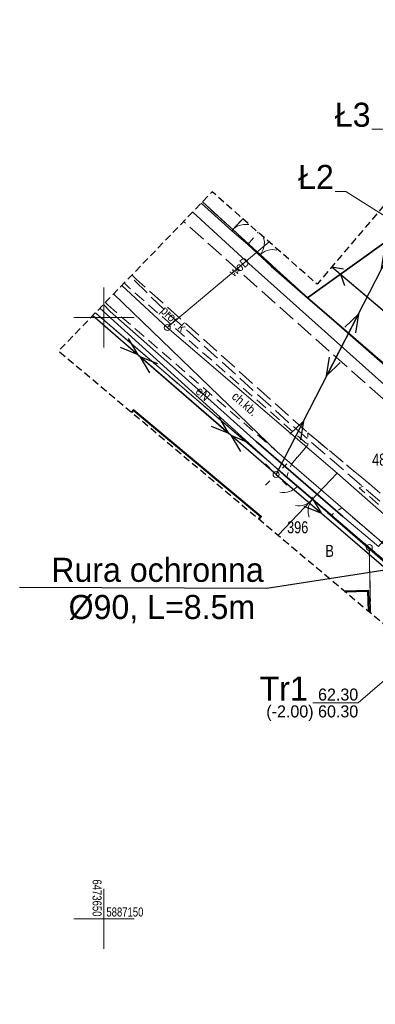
# Model space of a CAD drawing. Header units: metres. Extents: x 6473643 to 6474152, y 5887143 to 5887462.
# Tile 1 of 35: x 6473643 to 6473673, y 5887143 to 5887225. Entities that reach past the tile are written whole.
import ezdxf
from ezdxf.enums import TextEntityAlignment as Align

# ---------------------------------------------------------------- set-up
doc = ezdxf.new("R2010")
doc.units = ezdxf.units.M
doc.header["$MEASUREMENT"] = 0
for name, pattern in [('0.5_0.5', [1, 0.5, -0.5]), ('1.0_0.5', [1.5, 1, -0.5]), ('1.5_0.5', [2, 1.5, -0.5]), ('2', [0.9, 0.6, -0.3]), ('219-500', [0]), ('otob_500', [0]), ('otof_500', [0]), ('suep_nn_500', [0]), ('sutp_500', [0])]:
    doc.linetypes.add(name, pattern=pattern)
doc.layers.get('0').update_dxf_attribs({"color": 2, "linetype": 'CONTINUOUS', "lineweight": 5})
for name, color, linetype in [('202-punkt graniczny', 7, 'CONTINUOUS'), ('203-punkt graniczny', 7, 'CONTINUOUS'), ('210-oznaczenie konturu użytku gruntowego', 7, 'CONTINUOUS'), ('211-numer działki ewidencyjnej', 7, 'CONTINUOUS'), ('217-kontur klasyfikacyjny', 7, 'CONTINUOUS'), ('218-kontur użytku gruntowego', 7, 'CONTINUOUS'), ('219-działka ewidencyjna', 7, 'CONTINUOUS'), ('312-budynek ewidencyjny', 7, 'CONTINUOUS'), ('brama', 7, 'CONTINUOUS'), ('chodnik', 7, 'CONTINUOUS'), ('chodnik-Atr17', 7, 'CONTINUOUS'), ('furtka', 7, 'CONTINUOUS'), ('jezdnia', 7, 'CONTINUOUS'), ('komora podziemna', 7, 'CONTINUOUS'), ('latarnia', 7, 'CONTINUOUS'), ('obudowa ochronna przewodu', 7, 'CONTINUOUS'), ('ogrodzenie trwałe', 7, 'CONTINUOUS'), ('przewód elektroenergetyczny niskiego napięcia', 7, 'CONTINUOUS'), ('przewód elektroenergetyczny podziemny', 7, 'CONTINUOUS'), ('przewód elektroenergetyczny podziemny-Atr1', 7, 'CONTINUOUS'), ('przewód gazowy', 7, 'CONTINUOUS'), ('przewód kanalizacyjny - ob. projektowany', 7, 'CONTINUOUS'), ('przewód kanalizacyjny - ob. projektowany-Atr1', 7, 'CONTINUOUS'), ('przewód telekomunikacyjny napowietrzny', 7, 'CONTINUOUS'), ('przewód wodociągowy', 7, 'CONTINUOUS'), ('przewód wodociągowy-Atr1', 7, 'CONTINUOUS'), ('Punkt budynku', 7, 'CONTINUOUS'), ('SJ_25_Linie_opi', 7, 'CONTINUOUS'), ('Wstawianie ramki sekcyjnej z opisem', 7, 'CONTINUOUS'), ('Zakres', 7, 'CONTINUOUS')]:
    doc.layers.add(name, color=color, linetype=linetype)
for name, color, linetype, lineweight in [('SJ_19_Opis_Pz_2', 7, 'CONTINUOUS', 20), ('SJ_26_Teksty', 7, 'CONTINUOUS', 20), ('SJ_28_Linie_odn', 7, 'CONTINUOUS', 20)]:
    doc.layers.add(name, color=color, linetype=linetype, lineweight=lineweight)
doc.styles.add('OPISOWY', font='GOTHIC.TTF')
doc.styles.get("Standard").update_dxf_attribs({"font": 'Working1250', "width": 0.75})
doc.linetypes.add('902-500', pattern='A,3.75,0,[1,ksztalty.shx,S=0.5,R=0,X=0,Y=0],3.75', length=7.5)

# ---------------------------------------------------------------- blocks, each defined once
blk = doc.blocks.new('PUNKTBUD')
at = {"color": 0}
blk.add_circle((0, 0), 0.045, dxfattribs=at)
blk = doc.blocks.new('202')
at = {"color": 0, "linetype": 'Continuous', "lineweight": 0}
blk.add_circle((0, 0), 0.25, dxfattribs=at)
blk = doc.blocks.new('203')
at = {"linetype": 'Continuous', "lineweight": 0}
h = blk.add_hatch(color=0, dxfattribs=at)
edge = h.paths.add_edge_path()
edge.add_arc((0, 0), 0.045, 0, 360)
blk = doc.blocks.new('SUTP')
at = {"color": 0, "linetype": 'Continuous'}
for p, q in [((0, 0), (0.866, 0.5)), ((0, 0), (9.232, 0)), ((1.866, -0.5), (1, 0)), ((7.366, -0.5), (8.232, 0)), ((9.232, 0), (8.366, 0.5))]:
    blk.add_line(p, q, dxfattribs=at)
blk = doc.blocks.new('US15')
at = {"color": 0, "linetype": 'Continuous', "lineweight": 13}
blk.add_circle((0, 0), 0.25, dxfattribs=at)
blk = doc.blocks.new('OK02')
at = {"color": 0, "linetype": 'Continuous', "lineweight": 0}
for centre, start, end in [((-1.5, 0), 0, 60), ((1.5, 0), 120, 180)]:
    blk.add_arc(centre, 1.5, start, end, dxfattribs=at)
blk = doc.blocks.new('OK04')
at = {"color": 0, "linetype": 'Continuous', "lineweight": 0}
blk.add_arc((1.5, 0.001), 1.5, 120, 180, dxfattribs=at)
blk = doc.blocks.new('SUEP1')
at = {"color": 0, "linetype": 'Continuous'}
for p, q in [((0, 0), (5, 0)), ((5, 0), (3.5, 0.5)), ((5, 0), (3.5, -0.5)), ((5, 0), (15, 0)), ((15, 0), (13.5, 0.5)), ((15, 0), (13.5, -0.5))]:
    blk.add_line(p, q, dxfattribs=at)
blk = doc.blocks.new('SM01')
at = {"color": 0, "linetype": 'Continuous', "lineweight": 13}
for p, q in [((-0.53, 0.531), (-0.883, 0.884)), ((0.531, 0.531), (0.884, 0.884)), ((-0.53, -0.53), (-0.883, -0.883)), ((0.531, -0.53), (0.884, -0.883))]:
    blk.add_line(p, q, dxfattribs=at)
blk.add_circle((0, 0), 0.25, dxfattribs=at)

msp = doc.modelspace()

# ---------------------------------------------------------------- linework, layer by layer
at = {"layer": '217-kontur klasyfikacyjny', "color": 3, "linetype": '1.5_0.5', "lineweight": 18, "flags": 128}
for points in [[(6473672.09, 5887180.88), (6473672.209, 5887175.441)], [(6473698.38, 5887158.38), (6473672.09, 5887180.88)]]:
    msp.add_lwpolyline(points, dxfattribs=at)
at = {"layer": '218-kontur użytku gruntowego', "color": 3, "linetype": '0.5_0.5', "lineweight": 18, "flags": 128}
for points in [[(6473658.199, 5887209.611), (6473666.95, 5887201.65)], [(6473666.95, 5887201.65), (6473658.199, 5887209.611)], [(6473666.95, 5887201.65), (6473679.79, 5887190.42)], [(6473679.79, 5887190.42), (6473666.95, 5887201.65)], [(6473672.09, 5887180.88), (6473649.28, 5887200.385)], [(6473649.28, 5887200.385), (6473672.09, 5887180.88)], [(6473672.09, 5887180.88), (6473672.209, 5887175.441)], [(6473698.38, 5887158.38), (6473672.09, 5887180.88)], [(6473672.209, 5887175.441), (6473672.09, 5887180.88)], [(6473672.09, 5887180.88), (6473698.38, 5887158.38)]]:
    msp.add_lwpolyline(points, dxfattribs=at)
at = {"layer": '219-działka ewidencyjna', "color": 7, "linetype": '219-500', "lineweight": 18, "flags": 128}
for points in [[(6473658.199, 5887209.611), (6473666.95, 5887201.65)], [(6473666.95, 5887201.65), (6473677.62, 5887209.27)], [(6473679.79, 5887190.42), (6473666.95, 5887201.65)], [(6473649.28, 5887200.385), (6473672.09, 5887180.88)], [(6473672.09, 5887180.88), (6473672.209, 5887175.441)], [(6473698.38, 5887158.38), (6473672.09, 5887180.88)]]:
    msp.add_lwpolyline(points, dxfattribs=at)
at = {"layer": '312-budynek ewidencyjny', "color": 7, "linetype": 'Continuous', "lineweight": 50, "flags": 128}
for points in [[(6473652.308, 5887192.118), (6473652.46, 5887192.3)], [(6473652.46, 5887192.3), (6473663.05, 5887183.45)], [(6473663.05, 5887183.45), (6473662.886, 5887183.254)], [(6473670.069, 5887177.234), (6473672.01, 5887177.28)], [(6473672.01, 5887177.28), (6473672.047, 5887175.577)]]:
    msp.add_lwpolyline(points, dxfattribs=at)
at = {"layer": 'brama', "color": 7, "linetype": 'otob_500', "lineweight": 18, "flags": 128}
for points in [[(6473661.99, 5887206.07), (6473663.91, 5887204.27)], [(6473668.62, 5887183.78), (6473666.08, 5887185.95)]]:
    msp.add_lwpolyline(points, dxfattribs=at)
at = {"layer": 'chodnik', "color": 7, "linetype": '1.0_0.5', "lineweight": 18, "flags": 128}
for points in [[(6473661.555, 5887208.214), (6473660.64, 5887207.22)], [(6473660.64, 5887207.22), (6473661.99, 5887206.07), (6473662.838, 5887207.087)], [(6473650.31, 5887201.05), (6473665.61, 5887187.81), (6473666.98, 5887189.41), (6473652.07, 5887202.5), (6473651.689, 5887202.877)], [(6473650.113, 5887201.247), (6473650.31, 5887201.05)]]:
    msp.add_lwpolyline(points, dxfattribs=at)
msp.add_lwpolyline([(6473672.11, 5887186.17), (6473666.99, 5887190.41), (6473666.98, 5887189.53), (6473666.98, 5887189.41), (6473665.61, 5887187.81), (6473665.22, 5887186.76), (6473668.91, 5887183.58), (6473669.81, 5887184.17), (6473685.8, 5887170.41), (6473685.74, 5887169.41), (6473687.77, 5887167.92), (6473689.31, 5887166.76), (6473689.77, 5887166.33), (6473691.94, 5887168.89), (6473687.61, 5887171.8), (6473671.25, 5887185.85)], close=True, dxfattribs=at)
at = {"layer": 'furtka', "color": 7, "linetype": 'otof_500', "lineweight": 18, "flags": 128}
for points in [[(6473660.64, 5887207.22), (6473661.99, 5887206.07)], [(6473666.08, 5887185.95), (6473665.32, 5887186.63)]]:
    msp.add_lwpolyline(points, dxfattribs=at)
at = {"layer": 'jezdnia', "color": 7, "linetype": '1.5_0.5', "lineweight": 18, "flags": 128}
msp.add_lwpolyline([(6473652.329, 5887203.539), (6473652.69, 5887203.18), (6473666.99, 5887190.41), (6473672.11, 5887186.17), (6473691.94, 5887168.89), (6473695.63, 5887165.64), (6473700.15, 5887161.62), (6473710.81, 5887160.7), (6473700.84, 5887169.41), (6473696.18, 5887173.39), (6473694.04, 5887175.06), (6473677.05, 5887189.86), (6473671.15, 5887195.09), (6473656.83, 5887207.79), (6473656.631, 5887207.989)], dxfattribs=at)
at = {"layer": 'obudowa ochronna przewodu', "color": 7, "linetype": 'Continuous', "lineweight": 35, "flags": 128}
msp.add_lwpolyline([(6473669.9, 5887183.46), (6473662.66, 5887189.7)], dxfattribs=at)
at = {"layer": 'ogrodzenie trwałe', "color": 7, "linetype": '902-500', "lineweight": 35, "flags": 128}
for points in [[(6473666.95, 5887201.65), (6473677.62, 5887209.27), (6473681.64, 5887211.14)], [(6473660.64, 5887207.22), (6473658.107, 5887209.516)], [(6473660.64, 5887207.22), (6473661.555, 5887208.214)], [(6473687.88, 5887197.67), (6473677.02, 5887192.95), (6473666.95, 5887201.65), (6473663.91, 5887204.27)], [(6473665.32, 5887186.63), (6473649.652, 5887200.77)], [(6473685.63, 5887169.32), (6473675.3, 5887178), (6473668.62, 5887183.78)]]:
    msp.add_lwpolyline(points, dxfattribs=at)
at = {"layer": 'przewód elektroenergetyczny niskiego napięcia', "color": 1, "linetype": 'suep_nn_500', "lineweight": 18, "flags": 128}
for points in [[(6473675.4, 5887208.49), (6473664.33, 5887186.95)], [(6473649.071, 5887200.169), (6473664.33, 5887186.95)], [(6473664.33, 5887186.95), (6473693.35, 5887162.11)], [(6473693.35, 5887162.11), (6473664.33, 5887186.95)]]:
    msp.add_lwpolyline(points, dxfattribs=at)
at = {"layer": 'przewód elektroenergetyczny podziemny', "color": 1, "linetype": 'Continuous', "lineweight": 18, "flags": 128}
for points in [[(6473649.953, 5887201.081), (6473650.51, 5887200.51), (6473655.7, 5887195.93), (6473662.66, 5887189.7), (6473669.9, 5887183.46), (6473672.87, 5887180.97), (6473680.11, 5887189.3), (6473681.1, 5887190.04), (6473681.52, 5887190.41), (6473682.56, 5887190.98), (6473683.87, 5887191.41), (6473685.15, 5887191.73), (6473693.12, 5887194.93), (6473693.62, 5887195.62), (6473692.34, 5887199.92), (6473692.13, 5887212.91), (6473692.31, 5887225.35), (6473693.11, 5887226.67), (6473693.58, 5887238.98), (6473693.64, 5887240.08), (6473692.8, 5887241.66), (6473693.09, 5887248.85), (6473693.17, 5887256.39), (6473693.84, 5887271.6)], [(6473650.802, 5887201.96), (6473664.41, 5887188.84), (6473696.68, 5887161.03), (6473713.732, 5887146.174)]]:
    msp.add_lwpolyline(points, dxfattribs=at)
at = {"layer": 'przewód gazowy', "color": 40, "linetype": 'Continuous', "lineweight": 18, "flags": 128}
msp.add_lwpolyline([(6473682.61, 5887186.7), (6473674.42, 5887193.46), (6473661.82, 5887204.71), (6473657.386, 5887208.77)], dxfattribs=at)
at = {"layer": 'przewód kanalizacyjny - ob. projektowany', "color": 34, "linetype": '1.5_0.5', "lineweight": 18, "flags": 128}
msp.add_lwpolyline([(6473715.108, 5887147.847), (6473708.43, 5887153.58), (6473693.4, 5887166.73), (6473676.78, 5887181.43), (6473665.33, 5887191.31), (6473655.13, 5887200.55), (6473652.192, 5887203.398)], dxfattribs=at)
at = {"layer": 'przewód telekomunikacyjny napowietrzny', "color": 30, "linetype": 'sutp_500', "lineweight": 18, "flags": 128}
msp.add_lwpolyline([(6473668.963, 5887204.213), (6473684.6, 5887190.99)], dxfattribs=at)
at = {"layer": 'przewód wodociągowy', "color": 5, "linetype": 'Continuous', "lineweight": 18, "flags": 128}
for points in [[(6473655.27, 5887199.17), (6473663.745, 5887206.29)], [(6473651.481, 5887202.662), (6473655.27, 5887199.17), (6473669.43, 5887187.06), (6473701.34, 5887159.03), (6473703.95, 5887156.86)], [(6473664.495, 5887181.905), (6473669.43, 5887187.06)]]:
    msp.add_lwpolyline(points, dxfattribs=at)
at = {"layer": 'SJ_25_Linie_opi', "color": 251}
for p, q in [((6473685.302, 5887180.848), (6473663.562, 5887177.475)), ((6473663.562, 5887177.475), (6473642.978, 5887177.551))]:
    msp.add_line(p, q, dxfattribs=at)
at = {"layer": 'SJ_28_Linie_odn'}
for points in [[(6473693.443, 5887204.022), (6473673.201, 5887215.662), (6473672.301, 5887215.662)], [(6473694.174, 5887195.357), (6473670.142, 5887210.491), (6473669.242, 5887210.491)]]:
    msp.add_lwpolyline(points, dxfattribs=at)
at = {"layer": 'SJ_28_Linie_odn', "color": 251}
msp.add_lwpolyline([(6473681.75, 5887177.05), (6473671.174, 5887167.953), (6473667.394, 5887167.953)], dxfattribs=at)
at = {"layer": 'Wstawianie ramki sekcyjnej z opisem', "color": 7, "linetype": 'Continuous', "lineweight": 13, "flags": 128}
for points in [[(6473650, 5887197.5), (6473650, 5887202.5)], [(6473647.5, 5887200), (6473652.5, 5887200)], [(6473650, 5887147.5), (6473650, 5887152.5)], [(6473647.5, 5887150), (6473652.5, 5887150)]]:
    msp.add_lwpolyline(points, dxfattribs=at)
at = {"layer": 'Zakres', "color": 5, "linetype": '2', "lineweight": 25, "flags": 128}
msp.add_lwpolyline([(6473676.81, 5887213.41), (6473667.74, 5887202.78), (6473659.01, 5887210.45), (6473646.22, 5887197.22), (6473711.04, 5887142.9), (6473724.09, 5887158.77), (6473713.27, 5887167.89), (6473715.19, 5887174.47), (6473715.74, 5887184.78), (6473715.02, 5887190.22), (6473713.69, 5887194.31), (6473713.69, 5887194.33), (6473711.51, 5887200.99), (6473711.05, 5887203.97), (6473710.6, 5887215.32), (6473712.4, 5887257.5), (6473712.5, 5887259.36), (6473715.25, 5887262.64), (6473716.97, 5887268.72), (6473717.54, 5887277.85), (6473718.7, 5887278.96), (6473734.03, 5887282.03), (6473761.49, 5887287.53), (6473786, 5887292.44), (6473816.32, 5887298.52), (6473820.72, 5887299.06), (6473856.75, 5887303.47), (6473865.02, 5887304.48), (6473879.04, 5887305.39), (6473905.86, 5887307.1), (6473929.16, 5887308.6), (6473952.76, 5887310.13), (6474012.11, 5887313.94), (6474012.19, 5887313.95), (6474034, 5887315.47), (6474034.15, 5887315.48), (6474067.2, 5887318.1), (6474070.83, 5887312.27), (6474109.78, 5887315.84), (6474119.74, 5887323.71), (6474125.77, 5887325.76), (6474130.41, 5887330.13), (6474132.82, 5887336.03), (6474132.55, 5887342.4), (6474129.75, 5887353.12), (6474127.58, 5887357.86), (6474123.91, 5887361.57), (6474119.19, 5887363.8), (6474113.99, 5887364.28), (6474112.58, 5887364.16), (6474098.55, 5887363.03), (6474089.61, 5887362.31), (6474048.91, 5887359.22), (6474048.87, 5887359.21), (6474015.96, 5887356.62), (6474003.54, 5887355.64), (6473983.11, 5887354.1), (6473951.21, 5887351.69), (6473913.79, 5887348.86), (6473912.21, 5887362.74), (6473912.21, 5887362.79), (6473909.47, 5887386.25), (6473908.51, 5887394.39), (6473921.49, 5887396.5), (6473947.61, 5887400.73), (6473971.66, 5887401.95), (6473989.34, 5887403.75), (6473994.99, 5887406.17), (6473999.9, 5887409.71), (6474003.01, 5887414.9), (6474003.81, 5887420.89), (6474002.18, 5887426.72), (6473998.38, 5887431.43), (6473993.03, 5887434.25), (6473960.42, 5887443.72), (6473954.98, 5887444.27), (6473941.62, 5887443.14), (6473941.16, 5887443.09), (6473938.74, 5887442.81), (6473932.71, 5887440.75), (6473928.97, 5887437.22), (6473827.76, 5887420.81), (6473827.74, 5887420.8), (6473818.01, 5887419.22), (6473821.59, 5887430.98), (6473827.8, 5887454.06), (6473804.74, 5887461.63), (6473793.55, 5887426.22), (6473796.12, 5887415.68), (6473722.82, 5887403.78), (6473688.63, 5887399.87), (6473687.59, 5887392.13), (6473687.54, 5887391.78), (6473687.03, 5887387.21), (6473674.53, 5887374.58), (6473675.94, 5887343.54), (6473681.38, 5887331.77), (6473680.33, 5887310.02), (6473679.31, 5887290.85), (6473677.82, 5887267.61), (6473677.79, 5887266.94), (6473677.55, 5887254.53), (6473677.46, 5887250.52), (6473677.46, 5887250.48), (6473677.12, 5887232.81), (6473677.12, 5887232.77), (6473676.91, 5887220.36), (6473676.91, 5887220.34), (6473676.81, 5887213.91)], close=True, dxfattribs=at)

# ---------------------------------------------------------------- block references
at = {"layer": '202-punkt graniczny', "color": 7, "linetype": 'Continuous', "lineweight": 18}
msp.add_blockref('202', (6473672.09, 5887180.88), dxfattribs=at)
at = {"layer": '203-punkt graniczny', "color": 7, "linetype": 'Continuous', "lineweight": 18}
msp.add_blockref('203', (6473666.95, 5887201.65), dxfattribs=at)
at = {"layer": 'brama', "color": 7, "linetype": 'Continuous', "lineweight": 18}
for p, rotation in [((6473662.95, 5887205.17), 316.848), ((6473667.35, 5887184.865), 139.492)]:
    msp.add_blockref('OK02', p, dxfattribs=dict(at, rotation=rotation))
at = {"layer": 'furtka', "color": 7, "linetype": 'Continuous', "lineweight": 18}
for p, rotation in [((6473660.64, 5887207.22), 319.574), ((6473666.08, 5887185.95), 138.18)]:
    msp.add_blockref('OK04', p, dxfattribs=dict(at, rotation=rotation))
at = {"layer": 'komora podziemna', "color": 5, "linetype": 'Continuous', "lineweight": 18}
msp.add_blockref('US15', (6473655.27, 5887199.17), dxfattribs=at)
at = {"layer": 'latarnia', "color": 7, "linetype": 'Continuous', "lineweight": 18}
msp.add_blockref('SM01', (6473664.33, 5887186.95), dxfattribs=at)
at = {"layer": 'przewód elektroenergetyczny niskiego napięcia', "color": 1, "linetype": 'Continuous', "lineweight": 18}
for p, rotation in [((6473675.4, 5887208.49), 242.8), ((6473649.071, 5887200.169), 319.097), ((6473664.33, 5887186.95), 62.79999999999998), ((6473664.33, 5887186.95), 139.097), ((6473664.33, 5887186.95), 319.438)]:
    msp.add_blockref('SUEP1', p, dxfattribs=dict(at, rotation=rotation))
at = {"layer": 'przewód telekomunikacyjny napowietrzny', "color": 30, "linetype": 'Continuous', "lineweight": 18, "rotation": 319.7810000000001}
msp.add_blockref('SUTP', (6473668.963, 5887204.213), dxfattribs=at)
at = {"layer": 'Punkt budynku', "color": 5, "linetype": 'Continuous', "lineweight": 18}
for p in [(6473652.46, 5887192.3), (6473663.05, 5887183.45), (6473672.01, 5887177.28)]:
    msp.add_blockref('PUNKTBUD', p, dxfattribs=at)

# ---------------------------------------------------------------- texts
at = {"layer": '210-oznaczenie konturu użytku gruntowego', "color": 3, "linetype": 'Continuous', "lineweight": 18, "width": 0.79}
msp.add_text('B', height=1, dxfattribs=at).set_placement((6473668.44, 5887180.1))
at = {"layer": '211-numer działki ewidencyjnej', "color": 7, "linetype": 'Continuous', "lineweight": 18, "width": 0.79}
for s, p in [('480/2', (6473672.33, 5887187.69)), ('396', (6473665.25, 5887182.06))]:
    msp.add_text(s, height=1, dxfattribs=at).set_placement(p)
at = {"layer": 'chodnik-Atr17', "color": 7, "width": 0.9}
msp.add_text('ch.kb.', height=0.75, rotation=319.128, dxfattribs=at).set_placement((6473660.57, 5887193.33))
msp.add_text('ch.kb.', height=0.75, rotation=319.128, dxfattribs=at).set_placement((6473660.57, 5887193.33))
at = {"layer": 'przewód elektroenergetyczny podziemny-Atr1', "color": 1, "width": 0.9}
msp.add_text('eN', height=0.75, rotation=318.169, dxfattribs=at).set_placement((6473658.24, 5887193.66), align=Align.MIDDLE_CENTER)
at = {"layer": 'przewód kanalizacyjny - ob. projektowany-Atr1', "color": 34, "width": 0.9}
msp.add_text('proj. k', height=0.75, rotation=315.889, dxfattribs=at).set_placement((6473654.91, 5887200.76), align=Align.MIDDLE_LEFT)
at = {"layer": 'przewód wodociągowy-Atr1', "color": 5, "width": 0.9}
msp.add_text('woD', height=0.75, rotation=40.033, dxfattribs=at).set_placement((6473660.57, 5887203.63), align=Align.MIDDLE_LEFT)
at = {"layer": 'SJ_19_Opis_Pz_2', "style": 'OPISOWY'}
for s, p in [('Ł3', (6473672.201, 5887215.862)), ('Ł2', (6473669.142, 5887210.691))]:
    msp.add_text(s, height=2, dxfattribs=at).set_placement(p, align=Align.RIGHT)
at = {"layer": 'SJ_19_Opis_Pz_2', "color": 251, "style": 'OPISOWY'}
for s, p in [('Rura ochronna', (6473663.303, 5887178.024)), ('%%c90, L=8.5m', (6473662.589, 5887174.934)), ('Tr1', (6473666.974, 5887168.153))]:
    msp.add_text(s, height=2, dxfattribs=at).set_placement(p, align=Align.RIGHT)
at = {"layer": 'SJ_26_Teksty', "color": 251, "style": 'OPISOWY'}
for s, p in [('62.30', (6473671.174, 5887168.153)), ('(-2.00) 60.30', (6473671.174, 5887166.753))]:
    msp.add_text(s, height=1, dxfattribs=at).set_placement(p, align=Align.RIGHT)
at = {"layer": 'Wstawianie ramki sekcyjnej z opisem', "color": 7, "linetype": 'Continuous', "lineweight": 13, "width": 0.79}
msp.add_text('6473650', height=0.75, rotation=270, dxfattribs=at).set_placement((6473649.05, 5887150.2), align=Align.RIGHT)
msp.add_text('5887150', height=0.75, rotation=0.001, dxfattribs=at).set_placement((6473650.2, 5887150.2))

doc.saveas('drawing.dxf')
